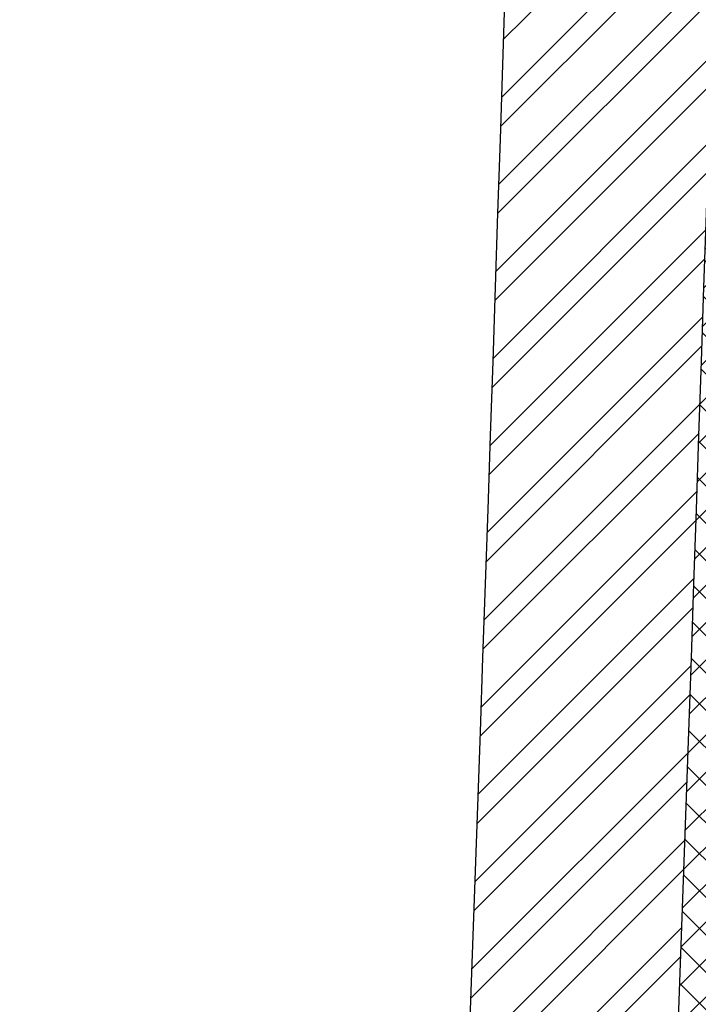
# Model space of a CAD drawing. Header units: millimetres. Extents: x 256680 to 410391, y -77299 to -22623.
# Tile 45 of 202: x 298204 to 298855, y -26628 to -25683. Entities that reach past the tile are written whole.
import ezdxf

# ---------------------------------------------------------------- set-up
doc = ezdxf.new("R2010")
doc.units = ezdxf.units.MM
doc.header["$LTSCALE"] = 2.5
doc.layers.add('HATCH LIGHT', color=250, linetype='Continuous', lineweight=0)
doc.layers.add('WALL', color=132, linetype='Continuous', lineweight=25)

msp = doc.modelspace()

# ---------------------------------------------------------------- hatches: boundary and pattern name
at = {"layer": 'HATCH LIGHT', "true_color": 0x636466}
h = msp.add_hatch(dxfattribs=at)
h.set_pattern_fill('ANSI32', color=251, scale=6)
h.set_pattern_definition([(45, (233893.3520612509, -46725.02572774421), (-40.41115254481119, 40.41115254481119), []), (45, (233920.2928412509, -46725.02572774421), (-40.41115254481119, 40.41115254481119), [])])
h.paths.add_polyline_path([(311036.1927369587, -32589.97445290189), (310842.2482874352, -32638.81655051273), (311023.7910155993, -33359.69440875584), (298471.1411809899, -33359.58488732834, -0.0002631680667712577), (298456.6141458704, -33559.58476056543), (311280.4033349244, -33559.69664779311)])
h.paths.add_polyline_path([(298885.0861585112, -25157.05522880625), (298685.0027291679, -25157.05522880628, -0.01197232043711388), (298203.7849848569, -34256.03179570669), (298404.3753498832, -34256.03179570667, 0.01195971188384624)])
h.paths.add_polyline_path([(298868.7114858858, -25697.60409340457), (308547.6535981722, -26046.56270283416, 0.003501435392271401), (309041.7246922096, -26800.64148205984), (309209.3489417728, -26691.52636838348), (308659.2385924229, -25850.45577696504), (298874.9461340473, -25497.69893113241, -0.0002624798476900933)])
h = msp.add_hatch(dxfattribs=at)
h.set_pattern_fill('ANSI37', color=251, scale=8)
h.set_pattern_definition([(45, (233893.3520612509, -46725.02572774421), (-17.96051224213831, 17.96051224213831), []), (135, (233893.3520612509, -46725.02572774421), (-17.96051224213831, -17.9605122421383), [])])
edge = h.paths.add_edge_path()
edge.add_line((301662.2519426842, -25798.32067811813), (298868.7114858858, -25697.60409340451))
edge.add_arc((108471.3556387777, -19659.43587777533), 190493.0775355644, 356.573536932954, 358.1835585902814, ccw=False)
edge.add_line((298623.8943679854, -31044.7160152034), (301473.1089234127, -31044.74087449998))
edge.add_line((301473.1089234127, -31044.74087449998), (301599.6137674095, -27535.69369794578))
edge.add_line((301599.6137674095, -27535.69369794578), (301499.67869644, -27532.09070053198))
edge.add_line((301499.67869644, -27532.09070053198), (301470.4257219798, -28343.52252291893))
edge.add_line((301470.4257219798, -28343.52252291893), (301470.432019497, -28343.52274996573))
edge.add_line((301470.432019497, -28343.52274996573), (301405.578066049, -30142.35402741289))
edge.add_line((301405.578066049, -30142.35402741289), (301376.6490826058, -30944.74003288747))
edge.add_line((301376.6490826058, -30944.74003288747), (298744.941420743, -30944.71707133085))
edge.add_line((298744.941420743, -30944.71707133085), (298870.963632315, -27449.28335022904))
edge.add_line((298870.963632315, -27449.28335022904), (299870.3143420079, -27485.31332436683))
edge.add_line((299870.3143420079, -27485.31332436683), (299911.7088037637, -27486.80573466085))
edge.add_line((299911.7088037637, -27486.80573466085), (299915.3118011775, -27386.87066369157))
edge.add_line((299915.3118011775, -27386.87066369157), (298874.5666297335, -27349.34827915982))
edge.add_line((298874.5666297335, -27349.34827915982), (298930.4748316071, -25799.89520856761))
edge.add_line((298930.4748316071, -25799.89520856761), (300429.5008961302, -25853.94016977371))
edge.add_line((300429.5008961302, -25853.94016977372), (300418.6919038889, -26153.74538268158))
edge.add_line((300418.6919038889, -26153.74538268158), (300395.2869432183, -26801.70399989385))
edge.add_line((300395.2869432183, -26801.70399989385), (300392.6450472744, -26874.8608423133))
edge.add_line((300392.6450472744, -26874.8608423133), (300492.5816686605, -26878.4659484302))
edge.add_line((300492.5816686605, -26878.4659484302), (300529.3826433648, -25857.54187831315))
edge.add_line((300529.3826433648, -25857.54187831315), (301558.7138743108, -25894.65275167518))
edge.add_line((301558.7138743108, -25894.65275167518), (301532.1056354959, -26632.67610625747))
edge.add_line((301532.1056354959, -26632.67610625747), (301632.0407064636, -26636.27910367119))
edge.add_line((301632.0407064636, -26636.27910367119), (301662.2519426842, -25798.32067811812))

# ---------------------------------------------------------------- linework, layer by layer
at = {"layer": 'WALL'}
for radius, start, end in [(190293.077535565, 355.6007561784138, 358.3444788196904), (190493.077535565, 355.6053840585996, 358.3462138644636)]:
    msp.add_arc((108471.3556387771, -19659.43587777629), radius, start, end, dxfattribs=at)

doc.saveas('drawing.dxf')
